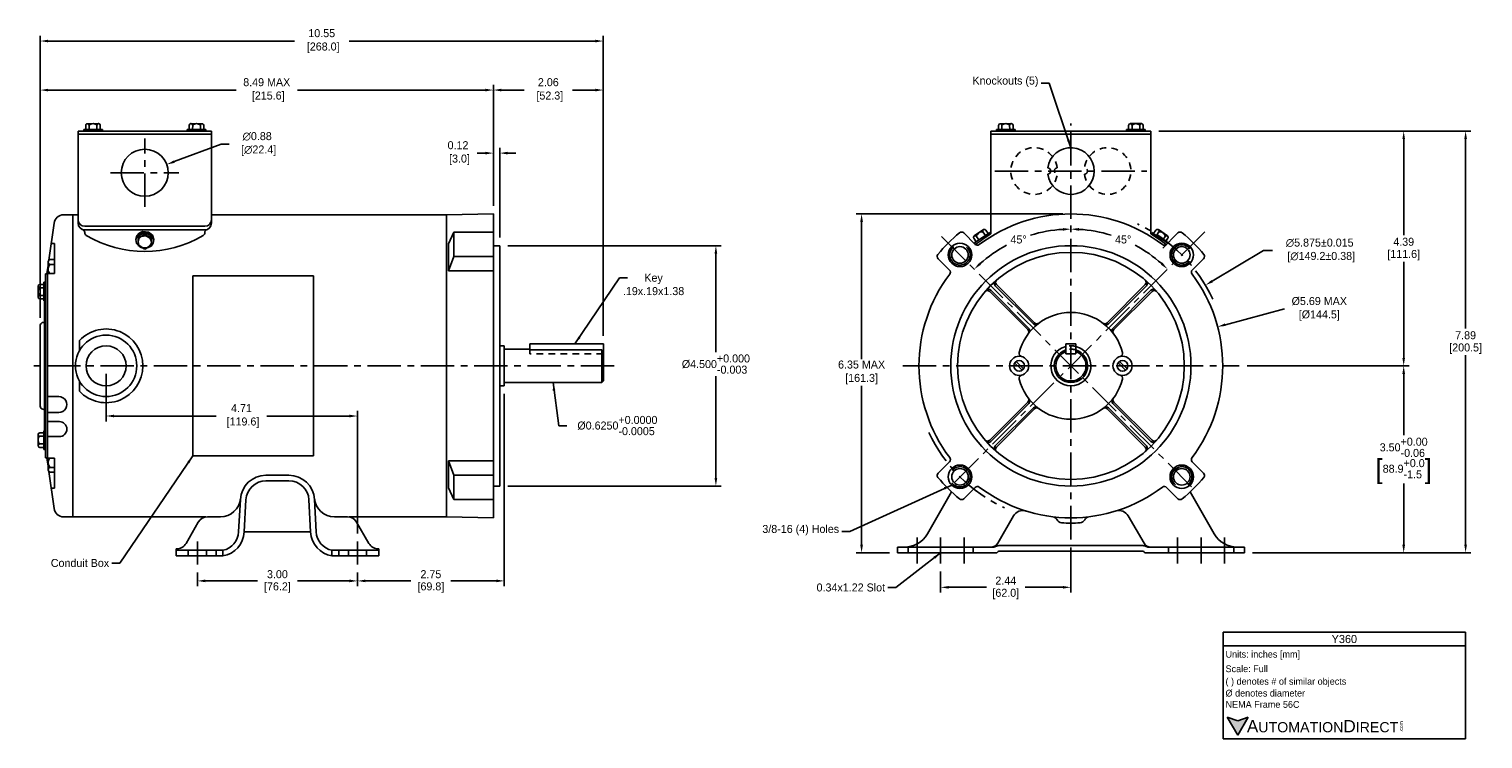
# Model space of a CAD drawing. Header units: inches. Extents: x 878.7 to 906, y 625.8 to 639.
import ezdxf

# ---------------------------------------------------------------- set-up
doc = ezdxf.new("R2010")
doc.units = ezdxf.units.IN
doc.header["$LTSCALE"] = 0.5
doc.header["$MEASUREMENT"] = 0
doc.linetypes.add('CENTER', pattern=[2, 1.25, -0.25, 0.25, -0.25])
doc.linetypes.add('HIDDEN', pattern=[0.375, 0.25, -0.125])
for name, color, linetype in [('Centerline', 40, 'CENTER'), ('Dimensions', 140, 'Continuous'), ('Hidden', 102, 'HIDDEN'), ('Text', 140, 'Continuous')]:
    doc.layers.add(name, color=color, linetype=linetype)
doc.styles.add('\\M+2ABAC\\M+2A6A11', font='txt')
doc.dimstyles.get("Standard").update_dxf_attribs({"dimtxt": 0.15, "dimasz": 0.15, "dimexe": 0.1, "dimexo": 0.15, "dimgap": 0.05, "dimtad": 0, "dimtih": 1, "dimtoh": 1, "dimrnd": 0.0005, "dimzin": 0, "dimdsep": 46, "dimtxsty": 'Standard', "dimcen": 0, "dimadec": 0, "dimazin": 0, "dimtfac": 1, "dimtofl": 0, "dimtmove": 0, "dimatfit": 3, "dimfxl": 0, "dimtolj": 1, "dimtzin": 0, "dimarcsym": 0})

# ---------------------------------------------------------------- blocks, each defined once
blk = doc.blocks.new('*D0')
at = {"layer": 'Defpoints', "color": 0}
for p in [(900.785, 634.243), (895.744, 631.225)]:
    blk.add_point(p, dxfattribs=at)
at = {"layer": 'Dimensions', "color": 0, "lineweight": -2}
for p, q in [((901.871, 634.894), (900.913, 634.321)), ((902.039, 634.894), (901.871, 634.894))]:
    blk.add_line(p, q, dxfattribs=at)
at = {"layer": 'Dimensions', "color": 0}
blk.add_solid([(900.9, 634.342), (900.926, 634.299), (900.785, 634.243)], dxfattribs=at)
at = {"layer": 'Dimensions', "color": 0, "insert": (902.926, 634.894), "char_height": 0.15, "attachment_point": 5}
blk.add_mtext('\\A1;∅5.875±0.015\\P [∅149.2±0.38]', dxfattribs=at)
blk = doc.blocks.new('*D1')
at = {"layer": 'Defpoints', "color": 0}
for p in [(901.014, 633.466), (895.515, 632.002)]:
    blk.add_point(p, dxfattribs=at)
at = {"layer": 'Dimensions', "color": 0, "lineweight": -2}
blk.add_line((902.268, 633.8), (901.159, 633.505), dxfattribs=at)
at = {"layer": 'Dimensions', "color": 0}
blk.add_solid([(901.152, 633.529), (901.165, 633.481), (901.014, 633.466)], dxfattribs=at)
at = {"layer": 'Dimensions', "color": 0, "insert": (902.918, 633.8), "char_height": 0.15, "attachment_point": 5}
blk.add_mtext('\\A1;%%C5.69 MAX\\P[%%C144.5]', dxfattribs=at)
blk = doc.blocks.new('*D2')
at = {"layer": 'Defpoints', "color": 0}
for p in [(901.414, 632.734), (904.499, 632.734), (901.515, 629.234)]:
    blk.add_point(p, dxfattribs=at)
at = {"layer": 'Dimensions', "color": 0, "lineweight": -2}
for p, q in [((901.564, 632.734), (904.599, 632.734)), ((904.499, 632.584), (904.499, 631.439)), ((904.499, 629.384), (904.499, 630.529)), ((901.665, 629.234), (904.599, 629.234))]:
    blk.add_line(p, q, dxfattribs=at)
at = {"layer": 'Dimensions', "color": 0}
for points in [[(904.474, 632.584), (904.524, 632.584), (904.499, 632.734)], [(904.474, 629.384), (904.524, 629.384), (904.499, 629.234)]]:
    blk.add_solid(points, dxfattribs=at)
at = {"layer": 'Dimensions', "color": 0, "char_height": 0.15, "attachment_point": 5}
for s, insert in [('\\A1;3.50\\S+0.00^ -0.06;', (904.499, 631.209)), ('\\A1;{\\o\\l\\H0.360000;[}88.9\\S+0.0^ -1.5;{\\o\\l\\H0.360000;]}', (904.499, 630.754))]:
    blk.add_mtext(s, dxfattribs=dict(at, insert=insert))
blk = doc.blocks.new('*D3')
at = {"layer": 'Defpoints', "color": 0}
for p in [(898.265, 635.579), (894.344, 629.234), (895.015, 629.234)]:
    blk.add_point(p, dxfattribs=at)
at = {"layer": 'Dimensions', "color": 0, "lineweight": -2}
for p, q in [((898.115, 635.579), (894.244, 635.579)), ((894.344, 635.429), (894.344, 632.861)), ((894.344, 629.384), (894.344, 632.361)), ((894.865, 629.234), (894.244, 629.234))]:
    blk.add_line(p, q, dxfattribs=at)
at = {"layer": 'Dimensions', "color": 0}
for points in [[(894.319, 635.429), (894.369, 635.429), (894.344, 635.579)], [(894.319, 629.384), (894.369, 629.384), (894.344, 629.234)]]:
    blk.add_solid(points, dxfattribs=at)
at = {"layer": 'Dimensions', "color": 0, "insert": (894.344, 632.611), "char_height": 0.15, "attachment_point": 5}
blk.add_mtext('\\A1;6.35 MAX\\P[161.3]', dxfattribs=at)
blk = doc.blocks.new('*D4')
at = {"layer": 'Defpoints', "color": 0}
for p in [(898.265, 629.486), (895.825, 629.033), (898.265, 628.588)]:
    blk.add_point(p, dxfattribs=at)
at = {"layer": 'Dimensions', "color": 0, "lineweight": -2}
for p, q in [((898.265, 629.336), (898.265, 628.488)), ((895.825, 628.883), (895.825, 628.488)), ((895.975, 628.588), (896.682, 628.588)), ((898.115, 628.588), (897.407, 628.588))]:
    blk.add_line(p, q, dxfattribs=at)
at = {"layer": 'Dimensions', "color": 0}
for points in [[(895.975, 628.613), (895.975, 628.563), (895.825, 628.588)], [(898.115, 628.613), (898.115, 628.563), (898.265, 628.588)]]:
    blk.add_solid(points, dxfattribs=at)
at = {"layer": 'Dimensions', "color": 0, "char_height": 0.15, "attachment_point": 5}
for s, insert in [('\\A1;2.44', (897.045, 628.713)), ('\\A1;[62.0]', (897.045, 628.463))]:
    blk.add_mtext(s, dxfattribs=dict(at, insert=insert))
blk = doc.blocks.new('*D5')
at = {"layer": 'Defpoints', "color": 0}
for p in [(881.901, 629.014), (884.901, 629.014), (884.901, 628.708)]:
    blk.add_point(p, dxfattribs=at)
at = {"layer": 'Dimensions', "color": 0, "lineweight": -2}
for p, q in [((881.901, 628.864), (881.901, 628.608)), ((884.901, 628.864), (884.901, 628.608)), ((882.051, 628.708), (883.026, 628.708)), ((884.751, 628.708), (883.776, 628.708))]:
    blk.add_line(p, q, dxfattribs=at)
at = {"layer": 'Dimensions', "color": 0}
for points in [[(882.051, 628.733), (882.051, 628.683), (881.901, 628.708)], [(884.751, 628.733), (884.751, 628.683), (884.901, 628.708)]]:
    blk.add_solid(points, dxfattribs=at)
at = {"layer": 'Dimensions', "color": 0, "char_height": 0.15, "attachment_point": 5}
for s, insert in [('\\A1;3.00', (883.401, 628.833)), ('\\A1;[76.2]', (883.401, 628.583))]:
    blk.add_mtext(s, dxfattribs=dict(at, insert=insert))
blk = doc.blocks.new('*D6')
at = {"layer": 'Defpoints', "color": 0}
for p in [(887.651, 632.359), (884.901, 629.014), (887.651, 628.708)]:
    blk.add_point(p, dxfattribs=at)
at = {"layer": 'Dimensions', "color": 0, "lineweight": -2}
for p, q in [((887.651, 632.209), (887.651, 628.608)), ((884.901, 628.864), (884.901, 628.608)), ((885.051, 628.708), (885.901, 628.708)), ((887.501, 628.708), (886.651, 628.708))]:
    blk.add_line(p, q, dxfattribs=at)
at = {"layer": 'Dimensions', "color": 0}
for points in [[(885.051, 628.733), (885.051, 628.683), (884.901, 628.708)], [(887.501, 628.733), (887.501, 628.683), (887.651, 628.708)]]:
    blk.add_solid(points, dxfattribs=at)
at = {"layer": 'Dimensions', "color": 0, "char_height": 0.15, "attachment_point": 5}
for s, insert in [('\\A1;2.75', (886.276, 628.833)), ('\\A1;[69.8]', (886.276, 628.583))]:
    blk.add_mtext(s, dxfattribs=dict(at, insert=insert))
blk = doc.blocks.new('*D7')
at = {"layer": 'Defpoints', "color": 0}
for p in [(889.506, 638.815), (878.956, 633.484), (889.506, 633.147)]:
    blk.add_point(p, dxfattribs=at)
at = {"layer": 'Dimensions', "color": 0, "lineweight": -2}
for p, q in [((878.956, 633.634), (878.956, 638.915)), ((879.106, 638.815), (883.719, 638.815)), ((889.356, 638.815), (884.744, 638.815)), ((889.506, 633.297), (889.506, 638.915))]:
    blk.add_line(p, q, dxfattribs=at)
at = {"layer": 'Dimensions', "color": 0}
for points in [[(879.106, 638.84), (879.106, 638.79), (878.956, 638.815)], [(889.356, 638.84), (889.356, 638.79), (889.506, 638.815)]]:
    blk.add_solid(points, dxfattribs=at)
at = {"layer": 'Dimensions', "color": 0, "insert": (884.231, 638.815), "char_height": 0.15, "attachment_point": 5}
blk.add_mtext('\\A1;10.55\\P [268.0]', dxfattribs=at)
blk = doc.blocks.new('*D8')
at = {"layer": 'Defpoints', "color": 0}
for p in [(887.446, 637.897), (887.446, 635.579), (878.956, 633.484)]:
    blk.add_point(p, dxfattribs=at)
at = {"layer": 'Dimensions', "color": 0, "lineweight": -2}
for p, q in [((878.956, 633.634), (878.956, 637.997)), ((879.106, 637.897), (882.626, 637.897)), ((887.296, 637.897), (883.776, 637.897)), ((887.446, 635.729), (887.446, 637.997))]:
    blk.add_line(p, q, dxfattribs=at)
at = {"layer": 'Dimensions', "color": 0}
for points in [[(879.106, 637.922), (879.106, 637.872), (878.956, 637.897)], [(887.296, 637.922), (887.296, 637.872), (887.446, 637.897)]]:
    blk.add_solid(points, dxfattribs=at)
at = {"layer": 'Dimensions', "color": 0, "insert": (883.201, 637.897), "char_height": 0.15, "attachment_point": 5}
blk.add_mtext('\\A1;8.49 MAX\\P [215.6]', dxfattribs=at)
blk = doc.blocks.new('*D9')
at = {"layer": 'Defpoints', "color": 0}
for p in [(887.566, 636.717), (887.446, 635.579), (887.566, 634.984)]:
    blk.add_point(p, dxfattribs=at)
at = {"layer": 'Dimensions', "color": 0, "lineweight": -2}
for p, q in [((887.446, 635.729), (887.446, 636.817)), ((887.566, 635.134), (887.566, 636.817)), ((887.296, 636.717), (887.146, 636.717)), ((887.716, 636.717), (887.866, 636.717))]:
    blk.add_line(p, q, dxfattribs=at)
at = {"layer": 'Dimensions', "color": 0}
for points in [[(887.296, 636.742), (887.296, 636.692), (887.446, 636.717)], [(887.716, 636.742), (887.716, 636.692), (887.566, 636.717)]]:
    blk.add_solid(points, dxfattribs=at)
at = {"layer": 'Dimensions', "color": 0, "insert": (886.784, 636.717), "char_height": 0.15, "attachment_point": 5}
blk.add_mtext('\\A1;0.12\\P [3.0]', dxfattribs=at)
blk = doc.blocks.new('*D10')
at = {"layer": 'Defpoints', "color": 0}
for p in [(889.506, 637.897), (887.446, 635.579), (889.506, 633.147)]:
    blk.add_point(p, dxfattribs=at)
at = {"layer": 'Dimensions', "color": 0, "lineweight": -2}
for p, q in [((887.446, 635.729), (887.446, 637.997)), ((887.596, 637.897), (888.026, 637.897)), ((889.356, 637.897), (888.926, 637.897)), ((889.506, 633.297), (889.506, 637.997))]:
    blk.add_line(p, q, dxfattribs=at)
at = {"layer": 'Dimensions', "color": 0}
for points in [[(887.596, 637.922), (887.596, 637.872), (887.446, 637.897)], [(889.356, 637.922), (889.356, 637.872), (889.506, 637.897)]]:
    blk.add_solid(points, dxfattribs=at)
at = {"layer": 'Dimensions', "color": 0, "insert": (888.476, 637.897), "char_height": 0.15, "attachment_point": 5}
blk.add_mtext('\\A1;2.06\\P [52.3]', dxfattribs=at)
blk = doc.blocks.new('*D11')
at = {"layer": 'Defpoints', "color": 0}
for p in [(880.191, 632.734), (884.901, 631.795), (884.901, 629.446)]:
    blk.add_point(p, dxfattribs=at)
at = {"layer": 'Dimensions', "color": 0, "lineweight": -2}
for p, q in [((880.191, 632.584), (880.191, 631.695)), ((884.901, 629.596), (884.901, 631.895)), ((880.341, 631.795), (882.253, 631.795)), ((884.751, 631.795), (883.203, 631.795))]:
    blk.add_line(p, q, dxfattribs=at)
at = {"layer": 'Dimensions', "color": 0}
for points in [[(880.341, 631.82), (880.341, 631.77), (880.191, 631.795)], [(884.751, 631.82), (884.751, 631.77), (884.901, 631.795)]]:
    blk.add_solid(points, dxfattribs=at)
at = {"layer": 'Dimensions', "color": 0, "insert": (882.728, 631.795), "char_height": 0.15, "attachment_point": 5}
blk.add_mtext('\\A1;4.71\\P [119.6]', dxfattribs=at)
blk = doc.blocks.new('*D12')
at = {"layer": 'Defpoints', "color": 0}
for p in [(881.328, 636.504), (880.505, 636.194)]:
    blk.add_point(p, dxfattribs=at)
at = {"layer": 'Dimensions', "color": 0, "lineweight": -2}
for p, q in [((882.347, 636.887), (881.469, 636.557)), ((882.497, 636.887), (882.347, 636.887))]:
    blk.add_line(p, q, dxfattribs=at)
at = {"layer": 'Dimensions', "color": 0}
blk.add_solid([(881.46, 636.58), (881.477, 636.533), (881.328, 636.504)], dxfattribs=at)
at = {"layer": 'Dimensions', "color": 0, "insert": (883.022, 636.887), "char_height": 0.15, "attachment_point": 5}
blk.add_mtext('\\A1;∅0.88\\P [∅22.4]', dxfattribs=at)
blk = doc.blocks.new('*D13')
at = {"layer": 'Defpoints', "color": 0}
for p in [(887.566, 634.984), (887.566, 630.484), (891.615, 630.484)]:
    blk.add_point(p, dxfattribs=at)
at = {"layer": 'Dimensions', "color": 0, "lineweight": -2}
for p, q in [((887.716, 634.984), (891.715, 634.984)), ((891.615, 634.834), (891.615, 632.993)), ((891.615, 630.634), (891.615, 632.543)), ((887.716, 630.484), (891.715, 630.484))]:
    blk.add_line(p, q, dxfattribs=at)
at = {"layer": 'Dimensions', "color": 0}
for points in [[(891.59, 634.834), (891.64, 634.834), (891.615, 634.984)], [(891.59, 630.634), (891.64, 630.634), (891.615, 630.484)]]:
    blk.add_solid(points, dxfattribs=at)
at = {"layer": 'Dimensions', "color": 0, "insert": (891.615, 632.768), "char_height": 0.15, "attachment_point": 5}
blk.add_mtext('\\A1;%%C4.500\\S+0.000^ -0.003;', dxfattribs=at)
blk = doc.blocks.new('*D14')
at = {"layer": 'Defpoints', "color": 0}
for p in [(899.765, 637.129), (904.499, 637.129), (901.414, 632.734)]:
    blk.add_point(p, dxfattribs=at)
at = {"layer": 'Dimensions', "color": 0, "lineweight": -2}
for p, q in [((899.915, 637.129), (904.599, 637.129)), ((904.499, 636.979), (904.499, 635.181)), ((904.499, 632.884), (904.499, 634.681)), ((901.564, 632.734), (904.599, 632.734))]:
    blk.add_line(p, q, dxfattribs=at)
at = {"layer": 'Dimensions', "color": 0}
for points in [[(904.474, 636.979), (904.524, 636.979), (904.499, 637.129)], [(904.474, 632.884), (904.524, 632.884), (904.499, 632.734)]]:
    blk.add_solid(points, dxfattribs=at)
at = {"layer": 'Dimensions', "color": 0, "char_height": 0.15, "attachment_point": 5}
for s, insert in [('\\A1;4.39', (904.499, 635.056)), ('\\A1;[111.6]', (904.499, 634.806))]:
    blk.add_mtext(s, dxfattribs=dict(at, insert=insert))
blk = doc.blocks.new('*D15')
at = {"layer": 'Defpoints', "color": 0}
for p in [(898.265, 637.273), (895.754, 635.244), (897.602, 635.206), (900.527, 630.471), (898.265, 629.486)]:
    blk.add_point(p, dxfattribs=at)
at = {"layer": 'Dimensions', "color": 0, "lineweight": -2}
for start, end in [(93.3583, 107.1441), (118.0727, 131.6417)]:
    blk.add_arc((898.265, 632.734), 2.56, start, end, dxfattribs=at)
at = {"layer": 'Dimensions', "color": 0}
for points in [[(898.114, 635.314), (898.115, 635.264), (898.265, 635.294)], [(896.581, 634.629), (896.547, 634.665), (896.455, 634.544)]]:
    blk.add_solid(points, dxfattribs=at)
at = {"layer": 'Dimensions', "color": 0, "insert": (897.285, 635.099), "char_height": 0.15, "attachment_point": 5}
blk.add_mtext('\\A1;45°', dxfattribs=at)
blk = doc.blocks.new('*D16')
at = {"layer": 'Defpoints', "color": 0}
for p in [(898.265, 637.273), (900.775, 635.244), (899.544, 634.951), (896.002, 630.471), (898.265, 629.486)]:
    blk.add_point(p, dxfattribs=at)
at = {"layer": 'Dimensions', "color": 0, "lineweight": -2}
for start, end in [(72.8552, 86.6421), (48.3579, 61.9281)]:
    blk.add_arc((898.265, 632.734), 2.56, start, end, dxfattribs=at)
at = {"layer": 'Dimensions', "color": 0}
for points in [[(898.414, 635.264), (898.415, 635.314), (898.265, 635.294)], [(899.983, 634.665), (899.948, 634.629), (900.075, 634.544)]]:
    blk.add_solid(points, dxfattribs=at)
at = {"layer": 'Dimensions', "color": 0, "insert": (899.244, 635.099), "char_height": 0.15, "attachment_point": 5}
blk.add_mtext('\\A1;45°', dxfattribs=at)
blk = doc.blocks.new('*D17')
at = {"layer": 'Defpoints', "color": 0}
for p in [(899.765, 637.129), (901.515, 629.234), (905.659, 629.234)]:
    blk.add_point(p, dxfattribs=at)
at = {"layer": 'Dimensions', "color": 0, "lineweight": -2}
for p, q in [((899.915, 637.129), (905.759, 637.129)), ((905.659, 636.979), (905.659, 633.431)), ((905.659, 629.384), (905.659, 632.931)), ((901.665, 629.234), (905.759, 629.234))]:
    blk.add_line(p, q, dxfattribs=at)
at = {"layer": 'Dimensions', "color": 0}
for points in [[(905.634, 636.979), (905.684, 636.979), (905.659, 637.129)], [(905.634, 629.384), (905.684, 629.384), (905.659, 629.234)]]:
    blk.add_solid(points, dxfattribs=at)
at = {"layer": 'Dimensions', "color": 0, "char_height": 0.15, "attachment_point": 5}
for s, insert in [('\\A1;7.89', (905.659, 633.306)), ('\\A1;[200.5]', (905.659, 633.056))]:
    blk.add_mtext(s, dxfattribs=dict(at, insert=insert))

msp = doc.modelspace()

# ---------------------------------------------------------------- hatches: boundary and pattern name
at = {"layer": 'Dimensions'}
msp.add_hatch(color=256, dxfattribs=at).paths.add_polyline_path([(901.5852, 626.1571), (901.3892, 626.0858), (901.1932, 626.1571), (901.3892, 625.8176)])

# ---------------------------------------------------------------- linework, layer by layer
for p, q in [((879.6664, 637.1285), (882.1664, 637.1285)), ((879.6664, 635.404), (879.6664, 637.1285)), ((879.6664, 637.0685), (882.1664, 637.0685)), ((879.7736, 637.1572), (880.1216, 637.1598)), ((879.7736, 637.1572), (879.7739, 637.1285)), ((879.8111, 637.2357), (879.8116, 637.1575)), ((879.8427, 637.2677), (880.0511, 637.2693)), ((879.8748, 637.2361), (879.8753, 637.158)), ((880.0194, 637.2372), (880.0199, 637.159)), ((880.0831, 637.2377), (880.0836, 637.1595)), ((880.1216, 637.1598), (880.1219, 637.1298)), ((881.7112, 637.1598), (881.711, 637.1298)), ((882.0592, 637.1572), (881.7112, 637.1598)), ((881.7498, 637.2377), (881.7492, 637.1595)), ((881.9902, 637.2677), (881.7818, 637.2693)), ((881.8135, 637.2372), (881.8129, 637.159)), ((881.9581, 637.2361), (881.9575, 637.158)), ((882.0218, 637.2357), (882.0212, 637.1575)), ((882.0592, 637.1572), (882.059, 637.1285)), ((882.1664, 635.404), (882.1664, 637.1285)), ((896.7645, 637.1285), (899.7645, 637.1285)), ((896.7645, 635.2049), (896.7645, 637.1285)), ((896.7645, 637.0685), (899.7645, 637.0685)), ((896.8717, 637.1572), (897.2197, 637.1598)), ((896.8717, 637.1572), (896.8719, 637.1272)), ((896.9091, 637.2357), (896.9097, 637.1575)), ((896.9408, 637.2677), (897.1492, 637.2693)), ((896.9728, 637.2361), (896.9734, 637.158)), ((897.1174, 637.2372), (897.118, 637.159)), ((897.1811, 637.2377), (897.1817, 637.1595)), ((897.2197, 637.1598), (897.2199, 637.1298)), ((899.3087, 637.1572), (899.6567, 637.1598)), ((899.3087, 637.1572), (899.3089, 637.1272)), ((899.3461, 637.2357), (899.3467, 637.1575)), ((899.378, 637.2685), (899.5932, 637.2685)), ((899.4098, 637.2361), (899.4104, 637.158)), ((899.5544, 637.2372), (899.555, 637.159)), ((899.6181, 637.2377), (899.6187, 637.1595)), ((899.6567, 637.1598), (899.6569, 637.1298)), ((899.7645, 635.2049), (899.7645, 637.1285)), ((879.1202, 634.7117), (879.2179, 635.4066)), ((879.3961, 635.5615), (879.5714, 635.5615)), ((879.5714, 634.1903), (879.5714, 635.5623)), ((879.5714, 635.5623), (879.6664, 635.5623)), ((882.1664, 635.5623), (886.5714, 635.5623)), ((886.5714, 635.5623), (887.4464, 635.579)), ((886.5714, 635.5623), (886.5714, 629.9057)), ((887.4464, 632.734), (887.4464, 635.579)), ((879.7914, 635.3461), (882.0414, 635.3461)), ((879.7914, 635.279), (882.0414, 635.279)), ((880.9164, 635.2276), (880.7914, 635.1598)), ((880.9164, 635.19), (880.7914, 635.1222)), ((880.7914, 635.1222), (880.7914, 635.1598)), ((880.7914, 635.092), (880.7914, 635.1598)), ((880.7914, 635.1416), (880.7914, 634.9865)), ((880.7914, 635.0544), (880.7914, 635.1222)), ((880.9164, 635.2276), (881.0414, 635.1598)), ((880.9164, 635.19), (880.9164, 635.2276)), ((880.9164, 635.19), (881.0414, 635.1222)), ((881.0414, 635.092), (881.0414, 635.1598)), ((881.0414, 635.1222), (881.0414, 635.1598)), ((881.0414, 635.1416), (881.0414, 635.0738)), ((886.7082, 635.2389), (886.6082, 635.0155)), ((886.7082, 635.2389), (887.4464, 635.2389)), ((886.7082, 634.7804), (886.7082, 635.2389)), ((896.258, 635.2214), (896.4703, 635.009)), ((896.4465, 635.1218), (896.4908, 635.0575)), ((896.6261, 635.2843), (896.4545, 635.1661)), ((896.7461, 635.2334), (896.4595, 635.0359)), ((896.4989, 635.158), (896.5433, 635.0936)), ((896.618, 635.2401), (896.6623, 635.1757)), ((896.6704, 635.2762), (896.7148, 635.2119)), ((899.7829, 635.2334), (899.7659, 635.2087)), ((899.7829, 635.2334), (900.0695, 635.0359)), ((899.8586, 635.2762), (899.8142, 635.2119)), ((899.911, 635.2401), (899.8667, 635.1757)), ((899.9029, 635.2843), (900.0745, 635.1661)), ((900.0301, 635.158), (899.9857, 635.0936)), ((899.9869, 634.9373), (900.2711, 635.2214)), ((900.0825, 635.1218), (900.0382, 635.0575)), ((879.1641, 635.0236), (879.2264, 635.0236)), ((879.2264, 634.4627), (879.2264, 635.0236)), ((880.9164, 634.9187), (880.7914, 634.9865)), ((880.9164, 634.9187), (881.0414, 634.9865)), ((881.0414, 634.9865), (881.0414, 635.092)), ((886.6082, 634.5138), (886.6082, 635.0155)), ((887.4464, 634.984), (887.5664, 634.984)), ((887.5664, 634.984), (887.5664, 630.4841)), ((896.4595, 635.0359), (896.4803, 635.0058)), ((879.084, 634.454), (879.1064, 634.6136)), ((879.1064, 634.6792), (879.1064, 634.4627)), ((879.1515, 634.7243), (879.2264, 634.7243)), ((879.1515, 634.6343), (879.2264, 634.6343)), ((886.6082, 634.5138), (886.7082, 634.7804)), ((886.7082, 634.7804), (887.4464, 634.7804)), ((895.7771, 634.7406), (895.9895, 634.5282)), ((900.5395, 634.5282), (900.7519, 634.7406)), ((879.0264, 634.298), (879.0264, 633.95)), ((879.0264, 634.298), (879.0564, 634.298)), ((879.0564, 632.734), (879.0564, 634.454)), ((879.0564, 634.454), (879.0964, 634.454)), ((879.0564, 634.298), (879.0564, 633.95)), ((879.0964, 634.4627), (879.2264, 634.4627)), ((879.0964, 632.734), (879.0964, 634.4627)), ((884.0758, 634.4215), (881.8155, 634.4215)), ((881.8155, 634.4215), (881.8155, 631.0465)), ((884.0758, 631.0465), (884.0758, 634.4215)), ((886.6082, 634.5138), (887.4464, 634.5138)), ((878.9164, 634.2282), (878.9164, 634.0197)), ((878.9483, 634.26), (879.0264, 634.26)), ((878.9483, 634.1963), (879.0264, 634.1963)), ((878.9483, 634.0517), (879.0264, 634.0517)), ((879.5714, 629.9057), (879.5714, 634.2405)), ((896.7445, 634.1267), (897.4589, 633.4124)), ((896.7644, 634.1493), (897.4774, 633.4363)), ((896.8493, 634.2341), (897.5622, 633.5212)), ((896.8718, 634.254), (897.5861, 633.5396)), ((898.9429, 633.5396), (899.6572, 634.254)), ((898.9668, 633.5212), (899.6798, 634.2341)), ((899.0516, 633.4363), (899.7646, 634.1493)), ((899.0701, 633.4124), (899.7845, 634.1267)), ((878.9483, 633.988), (879.0264, 633.988)), ((879.0264, 633.95), (879.0564, 633.95)), ((879.0404, 632.734), (879.0404, 633.95)), ((878.9564, 631.9809), (878.9564, 633.4843)), ((879.6914, 633.2095), (879.6914, 633.018)), ((887.6514, 633.109), (887.5664, 633.109)), ((887.6514, 633.109), (887.6514, 632.359)), ((888.1314, 633.0465), (887.6514, 633.0465)), ((889.5064, 633.1465), (888.1314, 633.1465)), ((888.1314, 633.1465), (888.1314, 633.0317)), ((889.4764, 633.0317), (888.1314, 633.0317)), ((889.4764, 632.4215), (889.4764, 633.0317)), ((889.4764, 633.0317), (889.5064, 633.0001)), ((889.5064, 633.1465), (889.5064, 632.4515)), ((898.1695, 633.1465), (898.3595, 633.1465)), ((898.1695, 632.9565), (898.1695, 633.1465)), ((898.1695, 632.9565), (898.3595, 632.9565)), ((898.3595, 632.9565), (898.3595, 633.1465)), ((879.0404, 632.734), (879.0404, 631.518)), ((879.0564, 632.734), (879.0564, 631.014)), ((879.0964, 632.734), (879.0964, 631.0053)), ((887.4464, 632.734), (887.4464, 629.889)), ((897.2111, 632.7906), (897.3511, 632.6506)), ((897.2409, 632.8174), (897.3794, 632.6789)), ((899.2881, 632.6506), (899.1496, 632.7892)), ((899.3164, 632.6789), (899.1779, 632.8174)), ((879.6914, 632.2585), (879.6914, 632.4501)), ((889.4764, 632.4215), (887.6514, 632.4215)), ((889.5064, 632.4515), (889.4764, 632.4215)), ((879.0964, 632.1582), (879.3067, 632.1582)), ((887.6514, 632.359), (887.5664, 632.359)), ((879.0964, 631.8588), (879.3067, 631.8588)), ((896.7445, 631.3413), (897.4589, 632.0557)), ((896.7644, 631.3187), (897.4774, 632.0317)), ((896.8492, 631.2339), (897.5622, 631.9469)), ((896.8718, 631.2141), (897.5862, 631.9284)), ((898.9428, 631.9284), (899.6572, 631.2141)), ((898.9668, 631.9469), (899.6798, 631.2339)), ((899.0516, 632.0317), (899.7646, 631.3187)), ((899.0701, 632.0557), (899.7845, 631.3413)), ((879.0964, 631.6898), (879.3162, 631.6898)), ((878.9164, 631.2399), (878.9164, 631.4483)), ((878.9483, 631.48), (879.0264, 631.48)), ((878.9483, 631.4163), (879.0264, 631.4163)), ((879.0264, 631.17), (879.0264, 631.518)), ((879.0264, 631.518), (879.0564, 631.518)), ((879.0564, 631.17), (879.0564, 631.518)), ((879.0964, 631.4088), (879.3163, 631.4088)), ((878.9483, 631.2717), (879.0264, 631.2717)), ((878.9483, 631.208), (879.0264, 631.208)), ((879.0264, 631.17), (879.0564, 631.17)), ((884.0758, 631.0465), (881.8155, 631.0465)), ((879.0564, 631.014), (879.0964, 631.014)), ((879.084, 631.014), (879.1064, 630.8544)), ((879.0964, 631.0053), (879.2264, 631.0053)), ((879.1064, 630.7888), (879.1064, 631.0053)), ((879.1202, 630.7563), (879.2179, 630.0615)), ((879.1515, 630.8338), (879.2264, 630.8338)), ((879.2264, 631.0053), (879.2264, 630.4444)), ((886.6082, 630.9543), (887.4464, 630.9543)), ((886.6082, 630.9543), (886.6082, 630.4525)), ((886.6082, 630.9543), (886.7082, 630.6877)), ((895.7771, 630.7275), (895.9895, 630.9399)), ((900.5395, 630.9399), (900.7519, 630.7275)), ((879.1515, 630.7437), (879.2264, 630.7437)), ((883.4014, 630.6858), (883.1857, 630.6858)), ((883.4014, 630.5812), (883.1857, 630.5812)), ((883.4014, 630.6858), (883.6172, 630.6858)), ((883.4014, 630.5812), (883.6172, 630.5812)), ((886.7082, 630.6877), (887.4464, 630.6877)), ((886.7082, 630.6877), (886.7082, 630.2291)), ((887.4464, 630.4841), (887.5664, 630.4841)), ((879.1641, 630.4444), (879.2264, 630.4444)), ((882.6751, 629.6272), (882.7067, 630.2313)), ((882.7796, 629.6237), (882.8112, 630.2258)), ((884.0232, 629.6237), (883.9917, 630.2258)), ((884.1278, 629.6272), (884.0961, 630.2313)), ((886.7082, 630.2291), (886.6082, 630.4525)), ((886.7082, 630.2291), (887.4464, 630.2291)), ((896.0306, 630.3734), (895.5778, 629.5891)), ((896.258, 630.2466), (896.4703, 630.459)), ((900.0587, 630.459), (900.2711, 630.2466)), ((900.4984, 630.3734), (900.9512, 629.5891)), ((879.3961, 629.9065), (879.5714, 629.9065)), ((879.5714, 629.9057), (882.0587, 629.9057)), ((881.6889, 629.4101), (881.9189, 629.8085)), ((882.3346, 629.9085), (882.0921, 629.9085)), ((884.4683, 629.9085), (884.7108, 629.9085)), ((884.7441, 629.9057), (886.5714, 629.9057)), ((885.114, 629.4101), (884.884, 629.8085)), ((886.5714, 629.9057), (887.4464, 629.889)), ((897.1899, 629.9255), (896.8944, 629.4136)), ((899.3388, 629.926), (899.6346, 629.4136)), ((883.4014, 629.6274), (882.7798, 629.6274)), ((883.4014, 629.6274), (884.023, 629.6274)), ((881.5014, 629.176), (881.5014, 629.3106)), ((882.3814, 629.2806), (881.5014, 629.2806)), ((882.3814, 629.176), (881.5014, 629.176)), ((882.2514, 629.176), (882.2514, 629.2806)), ((882.3814, 629.176), (882.3814, 629.2806)), ((884.4214, 629.2806), (885.3014, 629.2806)), ((884.4214, 629.176), (884.4214, 629.2806)), ((884.4214, 629.176), (885.3014, 629.176)), ((884.5514, 629.176), (884.5514, 629.2806)), ((885.3014, 629.176), (885.3014, 629.3106)), ((895.0145, 629.3386), (896.7873, 629.3386)), ((895.0145, 629.3386), (895.0145, 629.234)), ((895.0145, 629.234), (896.8799, 629.234)), ((896.8885, 629.249), (896.8799, 629.234)), ((896.9145, 629.3686), (898.2645, 629.3686)), ((896.9145, 629.264), (898.2645, 629.264)), ((899.6145, 629.3686), (898.2645, 629.3686)), ((899.6145, 629.264), (898.2645, 629.264)), ((899.6405, 629.249), (899.6491, 629.234)), ((901.5145, 629.234), (899.6491, 629.234)), ((901.5145, 629.3386), (899.7417, 629.3386)), ((901.5145, 629.3386), (901.5145, 629.234))]:
    msp.add_line(p, q)
for points in [[(881.0864, 635.088), (881.0578, 635.1728), (880.974, 635.2344), (880.8722, 635.2383), (880.8074, 635.2067), (880.7611, 635.149), (880.7465, 635.088)], [(880.9492, 634.9352), (881.0344, 634.9769), (881.0741, 635.0323), (881.0862, 635.1004), (881.0595, 635.1783), (880.9845, 635.2383), (880.8729, 635.2464), (880.8127, 635.2185), (880.7672, 635.1684), (880.7468, 635.1025), (880.7638, 635.0217), (880.8319, 634.9533), (880.8872, 634.9346)]]:
    msp.add_lwpolyline(points)
msp.add_lwpolyline([(881.0414, 635.0544), (881.0151, 635.1265), (880.9377, 635.1701), (880.8514, 635.1547), (880.8064, 635.1101), (880.7915, 635.0582), (880.8081, 634.9958), (880.8654, 634.9471), (880.9528, 634.942), (881.0068, 634.9732), (881.0354, 635.0184)], close=True)
for centre, radius in [((880.9164, 636.3489), 0.44), ((896.1874, 634.8111), 0.22), ((898.2645, 632.734), 2.2499), ((896.1874, 634.8111), 0.155), ((898.2645, 632.734), 2.125), ((900.3416, 634.8111), 0.22), ((900.3416, 634.8111), 0.155), ((880.1914, 632.734), 0.575), ((880.1914, 632.734), 0.375), ((897.296, 632.734), 0.18), ((897.296, 632.734), 0.1), ((899.233, 632.734), 0.18), ((899.233, 632.734), 0.1), ((896.1874, 630.6569), 0.22), ((896.1874, 630.6569), 0.155), ((900.3416, 630.6569), 0.22), ((900.3416, 630.6569), 0.155)]:
    msp.add_circle(centre, radius)
for centre, radius, start, end in [((879.8429, 637.2359), 0.0318, 0.41993, 180.41994), ((879.9476, 637.1705), 0.098, 42.88217, 137.95794), ((880.0512, 637.2374), 0.0318, 0.42075, 180.41912), ((881.7817, 637.2374), 0.0318, 359.58092, 179.57928), ((881.8853, 637.1705), 0.098, 42.04207, 137.11782), ((881.99, 637.2359), 0.0318, 359.58006, 179.58008), ((896.941, 637.2359), 0.0318, 0.41993, 180.41992), ((897.0456, 637.1705), 0.098, 42.88217, 137.95794), ((897.1493, 637.2374), 0.0318, 0.42075, 180.4191), ((899.378, 637.2359), 0.0318, 0.41993, 180.41992), ((899.4826, 637.1705), 0.098, 42.88217, 137.95794), ((899.5863, 637.2374), 0.0318, 0.42075, 180.4191), ((898.2645, 636.381), 0.4375, 187.86387, 172.13616), ((897.827, 636.381), 0.06, 273.93198, 86.0681), ((879.3961, 635.3815), 0.18, 89.99985, 172.00002), ((879.7914, 635.4711), 0.125, 180.00005, 270), ((879.7914, 635.404), 0.125, 180.00005, 270), ((882.0414, 635.4711), 0.125, 270, 0), ((882.0414, 635.404), 0.125, 270, 0), ((898.2645, 632.734), 2.845, 52.91438, 127.08559), ((879.7314, 635.229), 0.06, 359.99866, 71.07563), ((879.8514, 635.229), 0.06, 180.00013, 239.05793), ((880.9164, 637.0203), 2.144, 239.26689, 300.73311), ((881.9814, 635.229), 0.06, 300.73306, 359.97557), ((882.1014, 635.229), 0.06, 108.92482, 180.02729), ((898.2645, 632.734), 3.25, 129.96443, 140.03556), ((896.2155, 635.179), 0.06, 44.99936, 129.96416), ((896.4727, 635.1399), 0.0318, 34.58092, 214.57934), ((898.2645, 632.761), 2.8675, 121.54069, 128.57451), ((896.596, 635.1445), 0.098, 77.04209, 172.11785), ((896.6442, 635.2581), 0.0318, 34.5801, 214.58009), ((898.2645, 632.761), 2.8675, 51.42556, 58.45931), ((899.8848, 635.2581), 0.0318, 325.41992, 145.41988), ((899.933, 635.1445), 0.098, 7.88216, 102.95791), ((900.0563, 635.1399), 0.0318, 325.42072, 145.41908), ((900.3135, 635.179), 0.06, 50.03607, 134.99936), ((898.2645, 632.734), 3.25, 39.96447, 50.03556), ((896.1874, 634.8111), 0.19, 127.27697, 50.88347), ((896.5128, 635.0514), 0.06, 224.99819, 307.08574), ((900.0162, 635.0514), 0.06, 232.91573, 315.00065), ((900.3416, 634.8111), 0.19, 37.27699, 320.88349), ((879.1515, 634.6793), 0.045, 89.99828, 269.99828), ((879.219, 634.5442), 0.1126, 126.86968, 226.38479), ((895.8195, 634.783), 0.06, 140.03515, 224.99885), ((900.7095, 634.783), 0.06, 315.00065, 39.96487), ((898.2645, 632.734), 2.845, 142.91439, 217.08566), ((895.9471, 634.4858), 0.06, 322.91481, 44.99937), ((896.8916, 634.2766), 0.06, 131.66818, 224.99821), ((896.9143, 634.2964), 0.06, 130.8358, 224.99949), ((899.6148, 634.2964), 0.06, 315.00065, 49.16423), ((899.6374, 634.2766), 0.06, 315.00065, 48.33182), ((900.5819, 634.4858), 0.06, 135, 217.08531), ((898.2645, 632.734), 2.845, 322.91441, 37.08564), ((878.9483, 634.2282), 0.0318, 90, 270), ((879.0145, 634.124), 0.098, 132.46205, 227.53794), ((878.9483, 634.0199), 0.0318, 90.00085, 269.99915), ((896.7021, 634.0843), 0.06, 45.00064, 139.16618), ((896.7219, 634.1069), 0.06, 44.99936, 138.33054), ((899.8071, 634.1069), 0.06, 41.66826, 135), ((899.8269, 634.0843), 0.06, 40.83313, 135.00064), ((879.0218, 633.4823), 0.0654, 112.84216, 178.2692), ((878.9964, 633.6026), 0.06, 270, 0), ((898.2645, 632.734), 1, 14.31835, 165.68326), ((897.6046, 633.5636), 0.06, 224.99821, 308.49825), ((897.6286, 633.5821), 0.06, 224.99949, 306.86608), ((898.9004, 633.5821), 0.06, 233.13539, 315.00193), ((898.9244, 633.5636), 0.06, 231.50036, 315.00002), ((880.1914, 632.734), 0.69, 223.56122, 136.43878), ((897.4164, 633.3699), 0.06, 323.13521, 45.00066), ((897.4349, 633.3939), 0.06, 321.5005, 44.99872), ((899.0941, 633.3939), 0.06, 135.00064, 218.49965), ((899.1126, 633.3699), 0.06, 135.00128, 216.8653), ((897.3538, 632.9669), 0.06, 165.65276, 256.06051), ((897.3538, 632.9669), 0.06, 165.6523, 166.16349), ((898.2645, 632.734), 0.375, 104.67474, 75.32528), ((898.2645, 632.734), 0.3125, 107.69788, 72.30212), ((898.2645, 632.734), 0.2825, 109.65047, 70.34988), ((899.1752, 632.9669), 0.06, 283.93952, 14.3477), ((897.3538, 632.5011), 0.06, 103.9395, 194.34738), ((898.2645, 632.734), 1, 194.34749, 345.65257), ((899.1752, 632.5011), 0.06, 345.65232, 76.05873), ((879.3067, 632.0085), 0.1497, 269.99992, 90.0001), ((897.4164, 632.0981), 0.06, 315.00065, 36.86481), ((897.4349, 632.0742), 0.06, 314.99871, 38.50097), ((899.0941, 632.0742), 0.06, 141.50162, 224.99949), ((899.1126, 632.0981), 0.06, 143.13484, 225.00077), ((879.0164, 631.9809), 0.06, 180.00005, 260.50376), ((878.9964, 631.8626), 0.06, 0, 80.50376), ((897.6046, 631.9044), 0.06, 51.49977, 135), ((897.6286, 631.886), 0.06, 53.13538, 134.99936), ((898.9004, 631.886), 0.06, 44.99807, 126.86462), ((898.9244, 631.9044), 0.06, 45, 128.49881), ((879.316, 631.5493), 0.1405, 270.15188, 89.8947), ((878.9483, 631.4482), 0.0318, 90.00086, 269.99915), ((879.0145, 631.344), 0.098, 132.46226, 227.53814), ((896.7021, 631.3838), 0.06, 220.83514, 314.99936), ((896.7219, 631.3612), 0.06, 221.66838, 315.00193), ((899.8071, 631.3612), 0.06, 224.99949, 318.33176), ((899.8269, 631.3838), 0.06, 225.00142, 319.16619), ((878.9483, 631.2399), 0.0318, 90, 270), ((896.8916, 631.1915), 0.06, 135, 228.33195), ((896.9143, 631.1716), 0.06, 135.00064, 229.16632), ((899.6148, 631.1716), 0.06, 310.83382, 44.99937), ((899.6374, 631.1915), 0.06, 311.6676, 44.99937), ((879.219, 630.9238), 0.1126, 133.61541, 233.13031), ((879.1515, 630.7887), 0.045, 90.00174, 270.00172), ((895.9471, 630.9823), 0.06, 315.00002, 37.08521), ((896.1874, 630.6569), 0.19, 217.2771, 140.88345), ((900.3416, 630.6569), 0.19, 307.27699, 230.88349), ((900.5819, 630.9823), 0.06, 142.91481, 225.00012), ((883.1857, 630.2062), 0.4796, 90, 177.00001), ((883.1857, 630.2062), 0.375, 90, 176.99998), ((883.6172, 630.2062), 0.4796, 2.99999, 90), ((883.6172, 630.2062), 0.375, 3.00003, 90), ((895.8195, 630.685), 0.06, 135, 219.96499), ((898.2645, 632.734), 3.25, 219.96451, 230.03558), ((896.5128, 630.4166), 0.06, 52.91627, 135.00064), ((900.0162, 630.4166), 0.06, 44.99936, 127.08518), ((898.2645, 632.734), 3.25, 309.96445, 320.03559), ((900.7095, 630.685), 0.06, 320.03515, 44.99874), ((882.3346, 630.2835), 0.375, 270, 354.8083), ((884.4683, 630.2835), 0.375, 185.19188, 270), ((896.2155, 630.2891), 0.06, 230.03449, 315.0013), ((898.2645, 632.734), 2.845, 232.90953, 307.08561), ((900.3135, 630.2891), 0.06, 224.99949, 309.96418), ((879.3961, 630.0865), 0.18, 188.00004, 270), ((897.3631, 629.8255), 0.2, 72.78157, 150.00002), ((899.1656, 629.826), 0.2, 30.00004, 107.40734), ((882.0921, 629.7085), 0.2, 90, 150.00004), ((884.7108, 629.7085), 0.2, 29.99997, 90), ((897.9145, 629.8091), 0.1, 25.48026, 83.09688), ((898.0951, 629.8951), 0.1, 205.46844, 266.54349), ((898.2645, 632.7), 2.91, 266.54316, 270), ((898.2645, 632.7), 2.91, 270, 273.45687), ((898.4339, 629.8951), 0.1, 273.45654, 334.53171), ((898.6145, 629.8091), 0.1, 96.90315, 154.51974), ((881.5157, 629.5101), 0.2, 265.9179, 330.00004), ((882.3006, 629.6468), 0.375, 282.44936, 357.00016), ((882.3007, 629.6488), 0.4796, 279.69155, 357.00019), ((884.5022, 629.6488), 0.4796, 182.99999, 260.30845), ((884.5023, 629.6468), 0.375, 183.00002, 257.55064), ((885.2872, 629.5101), 0.2, 210.00014, 274.0821), ((895.1445, 629.8386), 0.5, 270, 330.05979), ((896.7645, 629.4886), 0.15, 270, 329.99982), ((899.7645, 629.4886), 0.15, 210.00035, 270), ((901.3845, 629.8386), 0.5, 209.94036, 270), ((896.7873, 629.4886), 0.15, 270, 296.54447), ((896.9145, 629.234), 0.1346, 90.00003, 116.54443), ((896.9145, 629.234), 0.03, 90.00004, 150.00089), ((899.6145, 629.234), 0.1346, 63.45559, 89.99999), ((899.6145, 629.234), 0.03, 29.99911, 89.99998), ((899.7417, 629.4886), 0.15, 243.45559, 270)]:
    msp.add_arc(centre, radius, start, end)
at = {"layer": 'Centerline'}
for p, q in [((898.2645, 629.4855), (898.2645, 637.2725)), ((880.9164, 635.7089), (880.9164, 636.9889)), ((880.2764, 636.3489), (881.5564, 636.3489)), ((896.8395, 636.381), (899.6895, 636.381)), ((900.5272, 630.4713), (895.7543, 635.2442)), ((900.7747, 635.2442), (896.0018, 630.4713)), ((889.7114, 632.734), (878.7564, 632.734)), ((895.115, 632.734), (901.414, 632.734)), ((881.9014, 629.0143), (881.9014, 629.4463)), ((884.9014, 629.0143), (884.9014, 629.4463)), ((895.3845, 629.5224), (895.3845, 629.0328)), ((895.8245, 629.5224), (895.8245, 629.0328)), ((896.2645, 629.5224), (896.2645, 629.0328)), ((900.2645, 629.5224), (900.2645, 629.0328)), ((900.7045, 629.5224), (900.7045, 629.0328)), ((901.1445, 629.5224), (901.1445, 629.0328))]:
    msp.add_line(p, q, dxfattribs=at)
for start, end in [(25.09728, 64.90286), (205.09714, 244.90272)]:
    msp.add_arc((898.2645, 632.734), 2.9375, start, end, dxfattribs=at)
at = {"layer": 'Hidden'}
for p, q in [((888.1314, 633.0317), (888.1314, 632.9565)), ((889.5064, 632.9565), (888.1314, 632.9565)), ((881.7314, 629.176), (881.7314, 629.2806)), ((882.0714, 629.176), (882.0714, 629.2806)), ((884.7314, 629.176), (884.7314, 629.2806)), ((885.0714, 629.176), (885.0714, 629.2806)), ((895.2145, 629.3386), (895.2145, 629.234)), ((896.4345, 629.3386), (896.4345, 629.234)), ((900.0945, 629.3386), (900.0945, 629.234)), ((901.3145, 629.3386), (901.3145, 629.234))]:
    msp.add_line(p, q, dxfattribs=at)
for centre, radius, start, end in [((897.577, 636.381), 0.4375, 7.86376, 352.13625), ((898.952, 636.381), 0.4375, 187.86387, 172.13616), ((898.0145, 636.381), 0.06, 93.9321, 266.06808), ((898.5145, 636.381), 0.06, 273.93198, 86.0681), ((898.2645, 632.734), 0.375, 75.32458, 104.67411), ((898.2645, 632.734), 0.3125, 72.30244, 107.69787)]:
    msp.add_arc(centre, radius, start, end, dxfattribs=at)
at = {"layer": 'Text'}
for p, q in [((901.1145, 627.7462), (905.66, 627.7462)), ((901.1145, 625.7502), (901.1145, 627.7462)), ((901.1145, 627.4924), (905.66, 627.4924)), ((905.66, 627.7462), (905.66, 625.7502)), ((901.3892, 625.8176), (901.1932, 626.1571)), ((901.1932, 626.1571), (901.3892, 626.0858)), ((901.3892, 625.8176), (901.5852, 626.1571)), ((901.5852, 626.1571), (901.3892, 626.0858)), ((905.66, 625.7502), (901.1145, 625.7502))]:
    msp.add_line(p, q, dxfattribs=at)

# ---------------------------------------------------------------- texts
at = {"layer": 'Dimensions', "char_height": 0.15}
for s, insert, attachment_point in [('\\A1;Knockouts (5)', (897.6577, 637.9542), 9), ('\\A1;Key\\P.19x.19x1.38', (890.4474, 634.4585), 2), ('\\A1;%%C0.6250\\S+0.0000^ -0.0005;', (889.7698, 631.6166), 5), ('\\A1;3/8-16 (4) Holes', (893.9232, 629.5607), 9), ('\\A1;Conduit Box', (880.249, 628.9665), 9), ('\\A1;0.34x1.22 Slot', (894.7835, 628.5083), 9)]:
    msp.add_mtext(s, dxfattribs=dict(at, insert=insert, attachment_point=attachment_point))
at = {"layer": 'Text', "style": '\\M+2ABAC\\M+2A6A11'}
for s, insert, char_height, width, attachment_point in [('Y360', (903.3873, 627.6193), 0.15226, 4.545419, 5), ('{\\fArial|b0|i0|c0|p34;     \\H1.2x;A\\H0.8333x;UTOMATION\\H1.2x;D\\H0.8333x;IRECT}', (901.1932, 625.9871), 0.19033, 3.229906, 4)]:
    msp.add_mtext(s, dxfattribs=dict(at, insert=insert, char_height=char_height, width=width, attachment_point=attachment_point))
at = {"layer": 'Text', "char_height": 0.126887, "attachment_point": 4}
for s, insert, width in [(' Units: inches [mm]', (901.1145, 627.316), 4.557799), (' Scale: Full', (901.1145, 627.0622), 4.545419), (' %%C denotes diameter\\P NEMA Frame 56C', (901.1145, 626.5002), 4.545419), (' ( ) denotes # of similar objects', (901.1145, 626.8085), 4.545419)]:
    msp.add_mtext(s, dxfattribs=dict(at, insert=insert, width=width))
at = {"layer": 'Text', "insert": (904.4174, 625.8758), "char_height": 0.068519, "width": 0.203044, "attachment_point": 1, "rotation": 90, "style": '\\M+2ABAC\\M+2A6A11'}
msp.add_mtext('{\\fArial|b0|i0|c0|p34;.com}', dxfattribs=at)

# ---------------------------------------------------------------- dimensions: what is measured, and where the dimension line sits
at = {"layer": 'Dimensions'}
for base, p1, p2, picture, middle in [((889.5064, 638.8148), (878.9564, 633.4843), (889.5064, 633.1465), '*D7', (884.2314, 638.8148)), ((889.5064, 637.8971), (887.4464, 635.579), (889.5064, 633.1465), '*D10', (888.4764, 637.8971)), ((887.5664, 636.7168), (887.4464, 635.579), (887.5664, 634.984), '*D9', (886.7839, 636.7168)), ((884.9014, 631.7953), (880.1914, 632.734), (884.9014, 629.4463), '*D11', (882.7281, 631.7953))]:
    dim = msp.add_linear_dim(base=base, p1=p1, p2=p2, dimstyle='Standard', override={"dimpost": '\\X'}, dxfattribs=at)
    dim.commit()
    dim.dimension.update_dxf_attribs({"geometry": picture, "text_midpoint": middle, "dimtype": 160})
dim = msp.add_linear_dim(base=(887.4464, 637.8971), p1=(878.9564, 633.4843), p2=(887.4464, 635.579), text='8.49 MAX\\X [215.6]', dimstyle='Standard', override={"dimpost": '\\X'}, dxfattribs=at)
dim.commit()
dim.dimension.update_dxf_attribs({"geometry": '*D8', "text_midpoint": (883.2014, 637.8971), "dimtype": 160})
for p1, p2, override, picture, middle in [((880.5046, 636.194), (881.3283, 636.5038), {"dimpost": '\\X'}, '*D12', (883.0217, 636.8868)), ((895.7445, 631.2246), (900.7845, 634.2434), {"dimgap": 0.05, "dimdec": 3, "dimpost": '\\X', "dimtol": 1, "dimlim": 0, "dimtp": 0.015, "dimtm": 0.015, "dimtdec": 3}, '*D0', (902.9263, 634.8944))]:
    dim = msp.add_diameter_dim_2p(p1=p1, p2=p2, dimstyle='Standard', override=override, dxfattribs=at)
    dim.commit()
    dim.dimension.update_dxf_attribs({"geometry": picture, "text_midpoint": middle, "dimtype": 163})
for base, line1, line2, picture, middle in [((897.6021, 635.2063), ((898.2645, 629.4855), (898.2645, 637.2725)), ((900.5272, 630.4713), (895.7543, 635.2442)), '*D15', (897.285, 635.0987)), ((899.5444, 634.9509), ((900.7747, 635.2442), (896.0018, 630.4713)), ((898.2645, 629.4855), (898.2645, 637.2725)), '*D16', (899.2441, 635.099))]:
    dim = msp.add_angular_dim_2l(base=base, line1=line1, line2=line2, dimstyle='Standard', override={"dimpost": '\\X'}, dxfattribs=at)
    dim.commit()
    dim.dimension.update_dxf_attribs({"geometry": picture, "text_midpoint": middle})
for base, p1, p2, override, picture, middle in [((904.4993, 637.1285), (901.414, 632.734), (899.7645, 637.1285), {"dimpost": '\\X'}, '*D14', (904.4993, 634.9313)), ((905.6585, 629.234), (899.7645, 637.1285), (901.5145, 629.234), {"dimpost": '\\X'}, '*D17', (905.6585, 633.1813)), ((904.4993, 632.734), (901.5145, 629.234), (901.414, 632.734), {"dimgap": 0.05, "dimpost": '\\X', "dimtol": 1, "dimlim": 0, "dimtm": 0.06}, '*D2', (904.4993, 630.984))]:
    dim = msp.add_linear_dim(base=base, p1=p1, p2=p2, angle=90, dimstyle='Standard', override=override, dxfattribs=at)
    dim.commit()
    dim.dimension.update_dxf_attribs({"geometry": picture, "text_midpoint": middle})
for base, p1, p2, text, override, picture, middle in [((894.3436, 629.234), (898.2645, 635.579), (895.0145, 629.234), '6.35 MAX\\P[161.3]', {"dimpost": '\\X'}, '*D3', (894.3436, 632.611)), ((891.6152, 630.4841), (887.5664, 634.984), (887.5664, 630.4841), '%%C<>', {"dimgap": 0.05, "dimdec": 3, "dimpost": '\\X', "dimtol": 1, "dimlim": 0, "dimtm": 0.003, "dimtdec": 3}, '*D13', (891.6152, 632.7676))]:
    dim = msp.add_linear_dim(base=base, p1=p1, p2=p2, angle=90, text=text, dimstyle='Standard', override=override, dxfattribs=at)
    dim.commit()
    dim.dimension.update_dxf_attribs({"geometry": picture, "text_midpoint": middle, "dimtype": 160})
dim = msp.add_diameter_dim_2p(p1=(895.5153, 632.0019), p2=(901.0137, 633.4661), text='%%C5.69 MAX\\P[%%C144.5]', dimstyle='Standard', override={"dimpost": '\\X'}, dxfattribs=at)
dim.commit()
dim.dimension.update_dxf_attribs({"geometry": '*D1', "text_midpoint": (902.268, 633.8001), "dimtype": 163})
for base, p1, p2, picture, middle in [((887.6514, 628.7079), (884.9014, 629.0143), (887.6514, 632.359), '*D6', (886.2764, 628.7079)), ((898.2645, 628.5878), (895.8245, 629.0328), (898.2645, 629.4855), '*D4', (897.0445, 628.5878)), ((884.9014, 628.7079), (881.9014, 629.0143), (884.9014, 629.0143), '*D5', (883.4014, 628.7079))]:
    dim = msp.add_linear_dim(base=base, p1=p1, p2=p2, dimstyle='Standard', override={"dimpost": '\\X'}, dxfattribs=at)
    dim.commit()
    dim.dimension.update_dxf_attribs({"geometry": picture, "text_midpoint": middle})

# ---------------------------------------------------------------- leaders
at = {"layer": 'Dimensions', "annotation_type": 0, "has_hookline": 1}
for points, hookline_direction, text_width in [([(898.2645, 636.8185), (897.8577, 638.0292), (897.7077, 638.0292)], 1, 1.8), ([(888.9753, 633.1465), (889.8062, 634.3835), (889.9562, 634.3835)], 0, 1.3), ([(888.5639, 632.4215), (888.6724, 631.6106), (888.8224, 631.6106)], 0, 0.3), ([(881.8155, 631.0465), (880.449, 629.0415), (880.299, 629.0415)], 1, 1.5), ([(896.0318, 630.5013), (894.1232, 629.6357), (893.9732, 629.6357)], 1, 2.125), ([(895.8245, 629.234), (894.9835, 628.5833), (894.8335, 628.5833)], 1, 1.7)]:
    msp.add_leader(points, dimstyle='Standard', override={"dimgap": 0.05, "dimtad": 0}, dxfattribs=dict(at, hookline_direction=hookline_direction, text_width=text_width))

doc.saveas('drawing.dxf')
